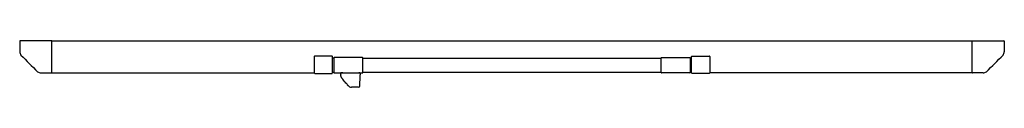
# Model space of a CAD drawing. Header units: metres. Extents: x 15.2 to 54.2, y -39.7 to 1.1.
# Tile 211 of 256: x 51.763 to 54.202, y -32.664 to -32.548. Entities that reach past the tile are written whole.
import ezdxf

# ---------------------------------------------------------------- set-up
doc = ezdxf.new("R2010")
doc.units = ezdxf.units.M
doc.header["$MEASUREMENT"] = 0
doc.layers.add('2D', color=252, linetype='Continuous')

# ---------------------------------------------------------------- blocks, each defined once
blk = doc.blocks.new('2D_QYOS_600')
for p, q in [((0, -2.7475), (0, -2.7733)), ((0.0795, -2.746), (0.0015, -2.746)), ((0.0795, -2.746), (2.3605, -2.746)), ((0.08, -2.8245), (0.08, -2.7465)), ((2.36, -2.8245), (2.36, -2.7465)), ((2.3605, -2.746), (2.4385, -2.746)), ((2.44, -2.7475), (2.44, -2.7733)), ((0.73, -2.7852), (0.73, -2.8259)), ((0.73, -2.7852), (0.73, -2.8259)), ((0.774, -2.7842), (0.731, -2.7842)), ((0.731, -2.7842), (0.731, -2.7842)), ((0.775, -2.8259), (0.775, -2.7852)), ((0.775, -2.8259), (0.775, -2.7852)), ((0.7785, -2.789), (0.775, -2.789)), ((0.7785, -2.789), (0.7785, -2.825)), ((0.8496, -2.788), (0.7795, -2.788)), ((0.8506, -2.825), (0.8506, -2.789)), ((0.8506, -2.789), (1.5894, -2.789)), ((1.5894, -2.825), (1.5894, -2.789)), ((1.5904, -2.788), (1.6605, -2.788)), ((1.6615, -2.789), (1.6615, -2.825)), ((1.665, -2.8259), (1.665, -2.7852)), ((1.665, -2.8259), (1.665, -2.7852)), ((1.666, -2.7842), (1.709, -2.7842)), ((1.709, -2.7842), (1.709, -2.7842)), ((1.71, -2.7852), (1.71, -2.8259)), ((1.71, -2.7852), (1.71, -2.8259)), ((0.0527, -2.826), (0.0785, -2.826)), ((0.0785, -2.826), (0.73, -2.8259)), ((0.731, -2.8269), (0.774, -2.8269)), ((0.731, -2.8269), (0.731, -2.8269)), ((0.7785, -2.825), (0.775, -2.825)), ((0.7795, -2.826), (0.8496, -2.826)), ((0.7958, -2.8305), (0.7956, -2.8266)), ((0.8006, -2.826), (0.7962, -2.826)), ((0.8006, -2.826), (0.8405, -2.826)), ((0.8429, -2.826), (0.8405, -2.826)), ((0.8435, -2.8266), (0.8435, -2.8304)), ((1.5894, -2.825), (0.8506, -2.825)), ((1.6605, -2.826), (1.5904, -2.826)), ((1.709, -2.8269), (1.666, -2.8269)), ((1.709, -2.8269), (1.709, -2.8269)), ((2.3615, -2.826), (1.71, -2.8259)), ((2.3873, -2.826), (2.3615, -2.826)), ((0.7958, -2.8305), (0.7958, -2.8317)), ((0.843, -2.8562), (0.8434, -2.8358)), ((0.8434, -2.8358), (0.8435, -2.8304)), ((0.84, -2.8615), (0.8219, -2.8615)), ((0.84, -2.8615), (0.8219, -2.8615)), ((0.84, -2.8615), (0.84, -2.8615)), ((0.843, -2.8581), (0.843, -2.8562)), ((0.843, -2.8586), (0.843, -2.8581))]:
    blk.add_line(p, q)
for centre, radius, start, end in [((0.0015, -2.7475), 0.0015, 90, 180), ((0.0795, -2.7465), 0.0005, 0, 90), ((2.3605, -2.7465), 0.0005, 90, 180), ((2.4385, -2.7475), 0.0015, 0, 90), ((0.012, -2.7733), 0.012, 180, 222.8785), ((0.5816, -2.2444), 0.7893, 222.8785, 227.1215), ((1.8584, -2.2444), 0.7893, 312.8785, 317.1215), ((2.428, -2.7733), 0.012, 317.1215, 0), ((0.731, -2.7852), 0.001, 90, 180), ((0.731, -2.7852), 0.001, 90, 180), ((0.774, -2.7852), 0.001, 0, 90), ((0.774, -2.7852), 0.001, 0, 90), ((0.7795, -2.789), 0.001, 90, 180), ((0.8496, -2.789), 0.001, 0, 90), ((1.5904, -2.789), 0.001, 90, 180), ((1.6605, -2.789), 0.001, 0, 90), ((1.666, -2.7852), 0.001, 90, 180), ((1.666, -2.7852), 0.001, 90, 180), ((1.709, -2.7852), 0.001, 0, 90), ((1.709, -2.7852), 0.001, 360, 90), ((0.0527, -2.814), 0.012, 227.1215, 270), ((0.0785, -2.8245), 0.0015, 270, 0), ((0.731, -2.8259), 0.001, 180, 270), ((0.731, -2.8259), 0.001, 180, 270), ((0.774, -2.8259), 0.001, 270, 0), ((0.774, -2.8259), 0.001, 270, 0), ((0.7795, -2.825), 0.001, 180, 270), ((0.7962, -2.8266), 0.0006, 90, 183), ((0.8429, -2.8266), 0.0006, 359, 90), ((0.8496, -2.825), 0.001, 270, 0), ((1.5904, -2.825), 0.001, 180, 270), ((1.6605, -2.825), 0.001, 270, 360), ((1.666, -2.8259), 0.001, 180, 270), ((1.666, -2.8259), 0.001, 180, 270), ((1.709, -2.8259), 0.001, 270, 360), ((1.709, -2.8259), 0.001, 270, 0), ((2.3615, -2.8245), 0.0015, 180, 270), ((2.3873, -2.814), 0.012, 270, 312.8785), ((0.8219, -2.8525), 0.009, 222.9581, 239.0423), ((0.8219, -2.8525), 0.009, 239.0423, 270), ((0.84, -2.8585), 0.003, 270, 359)]:
    blk.add_arc(centre, radius, start, end)
for points, knots in [([(0.7967, -2.8357), (0.7967, -2.8356), (0.7967, -2.8356), (0.7966, -2.8355), (0.7966, -2.8353), (0.7965, -2.8351), (0.7964, -2.8349), (0.7964, -2.8347), (0.7963, -2.8345), (0.7962, -2.8342), (0.7962, -2.8341), (0.7962, -2.8339), (0.7961, -2.8338), (0.7961, -2.8336), (0.7961, -2.8335), (0.796, -2.8333), (0.796, -2.8331), (0.796, -2.833), (0.7959, -2.8328), (0.7959, -2.8326), (0.7959, -2.8324), (0.7959, -2.8322), (0.7959, -2.832), (0.7959, -2.8319), (0.7958, -2.8317)], [-1, -1, -1, -1, -0.9, -0.9, -0.9, -0.7, -0.7, -0.7, -0.5, -0.5, -0.5, -0.4, -0.4, -0.4, -0.3, -0.3, -0.3, -0.2, -0.2, -0.2, -0.1, -0.1, -0.1, 0, 0, 0, 0]), ([(0.7986, -2.839), (0.7984, -2.8388), (0.7983, -2.8386), (0.7982, -2.8385), (0.798, -2.8382), (0.7978, -2.8379), (0.7977, -2.8376), (0.7975, -2.8374), (0.7974, -2.8372), (0.7973, -2.837), (0.7972, -2.8368), (0.7971, -2.8366), (0.797, -2.8364), (0.797, -2.8364), (0.797, -2.8363), (0.7969, -2.8362), (0.7969, -2.8361), (0.7968, -2.836), (0.7968, -2.8359), (0.7968, -2.8359), (0.7967, -2.8358), (0.7967, -2.8357)], [-1, -1, -1, -1, -0.9, -0.9, -0.9, -0.7, -0.7, -0.7, -0.5, -0.5, -0.5, -0.3, -0.3, -0.3, -0.2, -0.2, -0.2, -0.1, -0.1, -0.1, 0, 0, 0, 0]), ([(0.8143, -2.8576), (0.8141, -2.8573), (0.8138, -2.857), (0.8135, -2.8567), (0.8133, -2.8565), (0.8131, -2.8563), (0.813, -2.8561), (0.8128, -2.8559), (0.8126, -2.8557), (0.8125, -2.8555), (0.8118, -2.8548), (0.8111, -2.854), (0.8104, -2.8533), (0.8091, -2.8517), (0.8077, -2.8502), (0.8064, -2.8486), (0.8037, -2.8455), (0.8011, -2.8423), (0.7986, -2.839)], [-1, -1, -1, -1, -0.9375, -0.9375, -0.9375, -0.90625, -0.90625, -0.90625, -0.875, -0.875, -0.875, -0.75, -0.75, -0.75, -0.5, -0.5, -0.5, 0, 0, 0, 0]), ([(0.8155, -2.8589), (0.8155, -2.8589), (0.8155, -2.8589), (0.8155, -2.8589), (0.8155, -2.8588), (0.8155, -2.8588), (0.8155, -2.8588), (0.8154, -2.8587), (0.8153, -2.8586), (0.8152, -2.8585), (0.815, -2.8583), (0.8147, -2.858), (0.8143, -2.8576)], [-1, -1, -1, -1, -0.875, -0.875, -0.875, -0.75, -0.75, -0.75, -0.5, -0.5, -0.5, 0, 0, 0, 0]), ([(0.8156, -2.8589), (0.8156, -2.8589), (0.8156, -2.8589), (0.8156, -2.8589), (0.8156, -2.8589), (0.8156, -2.8589), (0.8156, -2.8589), (0.8156, -2.8589), (0.8156, -2.8589), (0.8155, -2.8589), (0.8155, -2.8589), (0.8155, -2.8589), (0.8155, -2.8589), (0.8155, -2.8589), (0.8155, -2.8589), (0.8155, -2.8589)], [-0.2360315, -0.2360315, -0.2360315, -0.2360315, -0.1312525, -0.1312525, -0.1312525, -0.0656263, -0.0656263, -0.0656263, -0.0328131, -0.0328131, -0.0328131, -0.0164066, -0.0164066, -0.0164066, 0, 0, 0, 0])]:
    blk.add_open_spline(points, degree=3, knots=knots)
blk.add_open_spline([(0.8219, -2.8615), (0.8219, -2.8615), (0.8219, -2.8615), (0.8219, -2.8615)], degree=3)
blk.add_open_spline([(0.8219, -2.8615), (0.8219, -2.8615), (0.8219, -2.8615), (0.8219, -2.8615)], degree=3)
blk = doc.blocks.new('a30d60c3-566b-4ae9-ae44-488b2e5572d0')
at = {"layer": '2D'}
blk.add_blockref('2D_QYOS_600', (-1.22, 1.4293), dxfattribs=at)

msp = doc.modelspace()

# ---------------------------------------------------------------- block references
msp.add_blockref('a30d60c3-566b-4ae9-ae44-488b2e5572d0', (52.9825, -31.2318))

doc.saveas('drawing.dxf')
